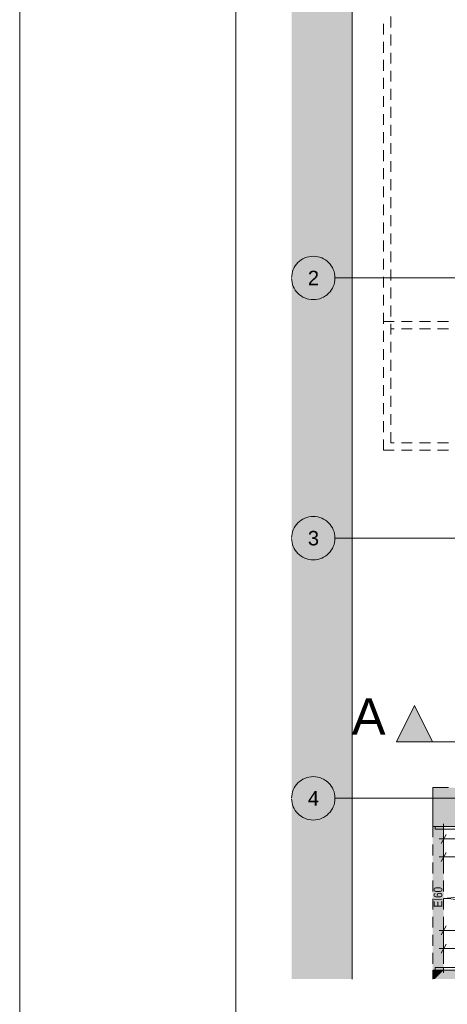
# Paper-space layout 'A-04 INWENTARYZACJA - PIĘTRO 1' of a CAD drawing. Header units: millimetres. Extents: x 0 to 500, y 0 to 350.
# Tile 1 of 10: x 0 to 59, y 129 to 265. Entities that reach past the tile are written whole.
import ezdxf
from ezdxf.xclip import XClip

# ---------------------------------------------------------------- set-up
doc = ezdxf.new("R2010")
doc.units = ezdxf.units.MM
doc.header["$MEASUREMENT"] = 0
doc.header["$XCLIPFRAME"] = 0
for name, pattern in [('ACAD_ISO03W100', [300, 120, -180]), ('DASHDOTX2', [1000, 500, -250, 0, -250]), ('Przer. długie kreski', [2.5, 1.5, -1]), ('PRZERYWANA_DU_A', [550, 350, -200])]:
    doc.linetypes.add(name, pattern=pattern)
for name, color, linetype, lineweight in [('0_Nr_pióra__2', 8, 'Continuous', 13), ('A_linie przekroju_Nr_pióra__1', 7, 'Continuous', 20), ('A_wymiary_Nr_pióra__1', 7, 'Continuous', 20), ('A_wymiary_Nr_pióra__2', 8, 'Continuous', 13), ('A_ściany_Nr_pióra__1', 7, 'Continuous', 20), ('Drzwi Archicad_Nr_pióra__1', 7, 'Continuous', 20)]:
    doc.layers.add(name, color=color, linetype=linetype, lineweight=lineweight)
for name, color, linetype, lineweight, true_color in [('A_Arkusz_Nr_pióra__255', 7, 'Continuous', 15, 0x242424), ('A_osie_Nr_pióra__16', 7, 'Continuous', 5, 0x0f0f0f), ('A_osie_Nr_pióra__76', 7, 'Continuous', 5, 0x2d2d2d), ('A_ppoż_Nr_pióra__8', 7, 'Continuous', 13, 0x4c4c4c), ('A_ściany_Nr_pióra__10', 7, 'Continuous', 13, 0x4b4b4b)]:
    doc.layers.add(name, color=color, linetype=linetype, lineweight=lineweight, true_color=true_color)
for name, color, linetype in [('A_linie przekroju', 7, 'Continuous'), ('A_podrys', 7, 'Continuous'), ('A_ppoż', 7, 'Continuous'), ('A_ściany', 7, 'Continuous')]:
    doc.layers.add(name, color=color, linetype=linetype)
doc.styles.add('STYL_AUTOMATYCZNY_1', font='arial.ttf')
doc.styles.add('STYL_AUTOMATYCZNY_2', font='ARIALN.TTF')

# ---------------------------------------------------------------- blocks, each defined once
blk = doc.blocks.new('Rysunek_2_2', base_point=(-1581.12, -251.36))
at = {"linetype": 'Continuous', "lineweight": 0, "true_color": 0x484848}
blk.add_hatch(color=251, dxfattribs=at).paths.add_polyline_path([(37.62, 336.53), (37.62, 132.72), (46.01, 132.72), (46.01, 336.53)])
at = {"layer": 'A_linie przekroju', "linetype": 'Continuous', "lineweight": 0, "true_color": 0x000000}
blk.add_hatch(color=18, dxfattribs=at).paths.add_polyline_path([(52.11, 165.55), (57.11, 165.55), (54.61, 170.55)])
at = {"layer": 'A_ppoż', "linetype": 'Continuous', "lineweight": 0, "true_color": 0x121212}
blk.add_hatch(color=250, dxfattribs=at).paths.add_polyline_path([(57.15, 153.83), (57.15, 133.93), (58.65, 133.93), (58.65, 153.83)])
at = {"layer": 'A_ściany', "linetype": 'Continuous', "lineweight": 0, "true_color": 0x000000}
for points in [[(58.65, 153.8), (67.53, 153.8), (67.53, 159.2), (57.15, 159.2)], [(57.15, 159.2), (57.15, 153.83), (58.64, 153.83)], [(57.15, 132.72), (57.43, 132.72), (58.65, 133.93), (57.15, 133.93)], [(57.43, 132.72), (70.89, 132.72), (70.89, 133.93), (58.65, 133.93)]]:
    blk.add_hatch(color=18, dxfattribs=at).paths.add_polyline_path(points)
at = {"layer": '0_Nr_pióra__2', "color": 8, "linetype": 'PRZERYWANA_DU_A', "lineweight": 13, "flags": 128}
blk.add_lwpolyline([(46.01, 336.53), (46.01, 132.72)], dxfattribs=at)
at = {"layer": 'A_linie przekroju_Nr_pióra__1', "color": 7, "linetype": 'ACAD_ISO03W100', "lineweight": 20}
blk.add_line((57.11, 165.55), (288.07, 165.55), dxfattribs=at)
at = {"layer": 'A_linie przekroju_Nr_pióra__1', "color": 7, "linetype": 'Continuous', "lineweight": 20, "flags": 128}
blk.add_lwpolyline([(52.11, 165.55), (57.11, 165.55), (54.61, 170.55)], close=True, dxfattribs=at)
at = {"layer": 'A_osie_Nr_pióra__16', "color": 250, "linetype": 'DASHDOTX2', "lineweight": 5, "true_color": 0x0f0f0f}
for p, q in [((63.87, 229.72), (43.62, 229.72)), ((63.87, 193.72), (43.62, 193.72)), ((63.87, 157.72), (43.62, 157.72))]:
    blk.add_line(p, q, dxfattribs=at)
at = {"layer": 'A_osie_Nr_pióra__76', "color": 250, "linetype": 'Continuous', "lineweight": 5, "true_color": 0x2d2d2d}
for centre in [(40.62, 229.72), (40.62, 193.72), (40.62, 157.72)]:
    blk.add_circle(centre, 3, dxfattribs=at)
at = {"layer": 'A_wymiary_Nr_pióra__1', "color": 7, "linetype": 'Continuous', "lineweight": 20}
for p, q in [((59.01, 152.73), (58.29, 151.48)), ((59.01, 150.23), (58.29, 148.98)), ((59.01, 140.06), (58.29, 138.81)), ((59.01, 137.56), (58.29, 136.31))]:
    blk.add_line(p, q, dxfattribs=at)
at = {"layer": 'A_wymiary_Nr_pióra__2', "color": 8, "linetype": 'Continuous', "lineweight": 13}
for p, q in [((58.65, 151.17), (58.65, 153.05)), ((58.03, 152.11), (58.65, 152.11)), ((58.65, 152.11), (67.53, 152.11)), ((58.65, 148.67), (58.65, 150.55)), ((58.03, 149.61), (58.65, 149.61)), ((58.65, 149.61), (67.53, 149.61)), ((58.65, 138.5), (58.65, 140.37)), ((58.03, 139.43), (58.65, 139.43)), ((58.65, 139.43), (157.14, 139.43)), ((58.65, 136), (58.65, 137.87)), ((58.03, 136.93), (58.65, 136.93)), ((58.65, 136.93), (70.89, 136.93))]:
    blk.add_line(p, q, dxfattribs=at)
at = {"layer": 'A_ściany_Nr_pióra__1', "color": 7, "linetype": 'Continuous', "lineweight": 20}
for p, q in [((57.15, 153.83), (57.15, 154.2)), ((58.65, 153.83), (58.65, 154.2)), ((57.5, 153.83), (57.15, 153.83)), ((58.65, 153.83), (57.5, 153.83)), ((57.15, 133.93), (57.15, 133.56)), ((57.5, 133.93), (57.15, 133.93)), ((58.65, 133.93), (57.5, 133.93)), ((58.65, 133.93), (58.65, 133.56))]:
    blk.add_line(p, q, dxfattribs=at)
at = {"layer": 'A_ściany_Nr_pióra__1', "color": 7, "linetype": 'Continuous', "lineweight": 20, "flags": 128}
for points in [[(59.31, 159.2), (57.15, 159.2)], [(57.15, 159.2), (57.15, 153.83)], [(58.65, 153.8), (67.53, 153.8)], [(57.15, 133.93), (57.15, 132.72)], [(70.89, 133.93), (58.65, 133.93)]]:
    blk.add_lwpolyline(points, dxfattribs=at)
at = {"layer": 'A_ściany_Nr_pióra__10', "color": 251, "linetype": 'Przer. długie kreski', "lineweight": 13, "true_color": 0x4b4b4b}
for p, q in [((50.35, 205.89), (50.35, 265.72)), ((51.35, 206.89), (51.35, 266.72)), ((59.31, 223.69), (50.35, 223.69)), ((59.31, 222.69), (51.35, 222.69)), ((59.31, 205.89), (50.35, 205.89)), ((59.31, 206.89), (51.35, 206.89)), ((57.15, 153.83), (57.15, 133.93)), ((58.65, 153.83), (58.65, 133.93))]:
    blk.add_line(p, q, dxfattribs=at)
at = {"layer": 'Drzwi Archicad_Nr_pióra__1', "color": 7, "linetype": 'Continuous', "lineweight": 20}
for p, q in [((57.15, 153.83), (57.15, 154.2)), ((57.15, 153.83), (57.15, 154.2)), ((58.65, 153.83), (58.65, 154.2)), ((58.65, 153.83), (58.65, 154.2)), ((57.5, 153.83), (57.15, 153.83)), ((57.5, 153.83), (57.15, 153.83)), ((57.5, 153.83), (57.5, 153.43)), ((58.65, 153.83), (57.5, 153.83)), ((58.65, 153.83), (57.5, 153.83)), ((58.65, 153.83), (57.5, 153.83)), ((57.5, 153.43), (58.65, 153.43)), ((58.65, 153.43), (58.65, 153.83)), ((58.65, 153.43), (68.2, 153.43)), ((57.5, 133.93), (57.15, 133.93)), ((57.5, 133.93), (57.15, 133.93)), ((57.15, 133.93), (57.15, 133.56)), ((57.15, 133.93), (57.15, 133.56)), ((58.65, 134.33), (57.5, 134.33)), ((57.5, 134.33), (57.5, 133.93)), ((57.5, 133.93), (58.65, 133.93)), ((58.65, 133.93), (57.5, 133.93)), ((58.65, 133.93), (57.5, 133.93)), ((58.65, 133.93), (58.65, 134.33)), ((58.65, 134.33), (68.2, 134.33)), ((58.65, 133.93), (58.65, 133.56)), ((58.65, 133.93), (58.65, 133.56))]:
    blk.add_line(p, q, dxfattribs=at)
for centre, start, end in [((58.65, 153.43), 270, 0), ((58.65, 134.33), 0, 90)]:
    blk.add_arc(centre, 9.55, start, end, dxfattribs=at)
at = {"layer": 'A_linie przekroju_Nr_pióra__1', "color": 7, "linetype": 'Continuous', "lineweight": 20, "insert": (50.61, 166.55), "char_height": 5, "attachment_point": 9, "style": 'STYL_AUTOMATYCZNY_1'}
blk.add_mtext('\\A1;{\\pqr;\\pt0;\\fArial|b0|i0|c238|p0;\\W1.000000;A}', dxfattribs=at)
at = {"layer": 'A_osie_Nr_pióra__76', "color": 250, "linetype": 'Continuous', "lineweight": 5, "true_color": 0x2d2d2d, "char_height": 2, "attachment_point": 1, "style": 'STYL_AUTOMATYCZNY_1'}
for s, insert in [('\\A1;{\\pql;\\pt0;\\fArial|b0|i0|c238|p0;\\W1.000000;2}', (39.86, 230.72)), ('\\A1;{\\pql;\\pt0;\\fArial|b0|i0|c238|p0;\\W1.000000;3}', (39.86, 194.72)), ('\\A1;{\\pql;\\pt0;\\fArial|b0|i0|c238|p0;\\W1.000000;4}', (39.86, 158.72))]:
    blk.add_mtext(s, dxfattribs=dict(at, insert=insert))
at = {"layer": 'A_ppoż_Nr_pióra__8', "color": 251, "linetype": 'Continuous', "lineweight": 13, "true_color": 0x4c4c4c, "insert": (57.88, 144.05), "char_height": 1.2, "attachment_point": 5, "rotation": 90, "style": 'STYL_AUTOMATYCZNY_2'}
blk.add_mtext('\\A1;{\\pqc;\\fArial Narrow|b0|i0|c238|p0;\\W1.000000;EI60}', dxfattribs=at)

psp = doc.layouts.new('A-04 INWENTARYZACJA - PIĘTRO 1')

# ---------------------------------------------------------------- linework, layer by layer
at = {"layer": 'A_Arkusz_Nr_pióra__255', "color": 250, "linetype": 'Continuous', "lineweight": 15, "true_color": 0x242424}
psp.add_line((29.9, 345.1), (29.9, 4.9), dxfattribs=at)
at = {"layer": 'A_Arkusz_Nr_pióra__255', "color": 250, "linetype": 'Continuous', "lineweight": 15, "true_color": 0x242424, "flags": 128}
psp.add_lwpolyline([(0, 350), (500, 350), (500, 0), (0, 0)], close=True, dxfattribs=at)

# ---------------------------------------------------------------- block references
at = {"layer": 'A_podrys', "color": 37, "linetype": 'Continuous', "lineweight": 5, "true_color": 0x656532}
ref = psp.add_blockref('Rysunek_2_2', (-1581.12, -251.36), dxfattribs=at)
XClip(ref).set_block_clipping_path([(37.6235497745, 132.7189073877), (288.0735210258, 336.5289073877)])

doc.saveas('drawing.dxf')
